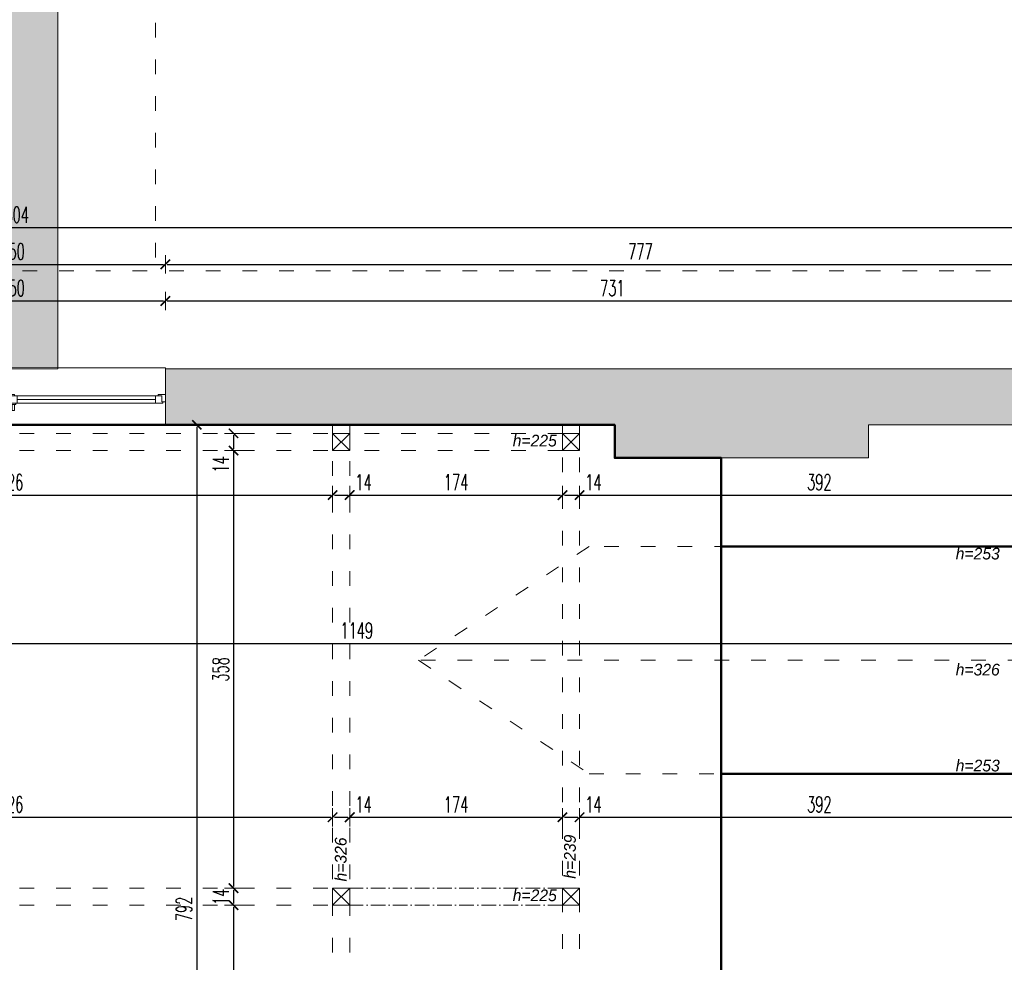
# Model space of a CAD drawing. Header units: millimetres. Extents: x -221 to 149158, y -114258 to 0.
# Tile 206 of 219: x 113932 to 114737, y -51849 to -51078. Entities that reach past the tile are written whole.
import ezdxf

# ---------------------------------------------------------------- set-up
doc = ezdxf.new("R2010")
doc.units = ezdxf.units.MM
doc.linetypes.add('ACAD_ISO03W100', pattern=[30, 12, -18])
doc.linetypes.add('ACAD_ISO10W100', pattern=[18, 12, -3, 0, -3])
doc.layers.get('0').update_dxf_attribs({"lineweight": 0})
doc.layers.add('A-przekrycieram.ART', color=7, linetype='Continuous', lineweight=0, true_color=0xffffff)
doc.layers.add('siatka konstr..KF', color=7, linetype='ACAD_ISO10W100', lineweight=5, true_color=0x999999)
for name, color, linetype, lineweight in [('konstrukcja istn..KF', 252, 'Continuous', 15), ('opis..KF', 250, 'Continuous', 15), ('powierzchnie', 21, 'Continuous', 50), ('stolarka_arch', 250, 'Continuous', 5), ('wymiar..KF', 12, 'Continuous', 5), ('wypełnienie istn..KF', 250, 'Continuous', 0), ('ściany ist..KF', 61, 'Continuous', 5)]:
    doc.layers.add(name, color=color, linetype=linetype, lineweight=lineweight)
doc.styles.add('ARCH', font='segoeuil.ttf')
doc.styles.add('DIM', font='simplex.shx', dxfattribs={"width": 0.6})
doc.dimstyles.new('100-STD', dxfattribs={"dimscale": 10, "dimtxt": 1.3, "dimasz": 0.15, "dimexe": 5, "dimexo": 10, "dimgap": 0.4, "dimtad": 1, "dimdec": 1, "dimrnd": 0.5, "dimdsep": 46, "dimtxsty": 'DIM', "dimblk": 'KR21', "dimcen": 1, "dimdle": 10, "dimse1": 1, "dimse2": 1, "dimclrd": 256, "dimclre": 256, "dimclrt": 256, "dimadec": 0, "dimazin": 0, "dimtfac": 1, "dimtdec": 1, "dimtmove": 2, "dimatfit": 3, "dimldrblk": 'KR21', "dimfxl": 1, "dimtvp": 5.6, "dimtolj": 1, "dimtzin": 2, "dimarcsym": 0})

# ---------------------------------------------------------------- blocks, each defined once
blk = doc.blocks.new('*U627')
at = {"layer": 'stolarka_arch', "lineweight": 0}
blk.add_lwpolyline([(0, 0), (251, 0), (251, -46.77), (0, -46.77)], close=True, dxfattribs=at)
at = {"layer": 'stolarka_arch'}
for points in [[(0, -22), (6, -22), (6, -23), (3, -23), (3, -28), (0, -28)], [(3, -23), (8, -23), (8, -29), (2, -29), (2, -28), (3, -28)], [(8, -26), (121.31, -26), (121.31, -23), (8, -23)], [(126.31, -23), (121.31, -23), (121.31, -29), (127.31, -29), (127.31, -28), (126.31, -28)], [(123.31, -22), (133.31, -22), (133.31, -23), (130.31, -23), (130.31, -28), (126.31, -28), (126.31, -23), (123.31, -23)], [(130.31, -23), (135.31, -23), (135.31, -29), (129.31, -29), (129.31, -28), (130.31, -28)], [(243, -26), (135.31, -26), (135.31, -23), (243, -23)], [(248, -23), (243, -23), (243, -29), (249, -29), (249, -28), (248, -28)], [(251, -22), (245, -22), (245, -23), (248, -23), (248, -28), (251, -28)], [(8, -26), (121.31, -26), (121.31, -29), (8, -29)], [(126.31, -30), (122.31, -30), (122.31, -29), (126.31, -29)], [(125.31, -35), (123.31, -35), (123.31, -30), (125.31, -30)], [(134.31, -30), (130.31, -30), (130.31, -29), (134.31, -29)], [(133.31, -35), (131.31, -35), (131.31, -30), (133.31, -30)], [(243, -26), (135.31, -26), (135.31, -29), (243, -29)]]:
    blk.add_lwpolyline(points, close=True, dxfattribs=at)
blk = doc.blocks.new('KR21')
at = {"ltscale": 100}
blk.add_line((0, -5), (0, 5), dxfattribs=at)
at = {"ltscale": 100, "const_width": 0.84}
blk.add_lwpolyline([(-2.5, -2.5), (2.58, 2.58)], dxfattribs=at)
blk = doc.blocks.new('*D672')
at = {"layer": 'Defpoints', "color": 0, "linetype": 'ByBlock', "lineweight": 40, "transparency": 16777216}
for p in [(113661.96, -51430.29), (114187.96, -51430.29), (114187.96, -51466.67)]:
    blk.add_point(p, dxfattribs=at)
at = {"layer": 'wymiar..KF', "linetype": 'Continuous', "lineweight": -2, "transparency": 16777216}
blk.add_line((113663.46, -51466.67), (114186.46, -51466.67), dxfattribs=at)
at = {"layer": 'wymiar..KF', "linetype": 'ByBlock', "lineweight": -2, "transparency": 16777216, "xscale": 1.5, "yscale": 1.5, "zscale": 1.5, "rotation": 180}
blk.add_blockref('KR21', (113661.96, -51466.67), dxfattribs=at)
at = {"layer": 'wymiar..KF', "linetype": 'ByBlock', "lineweight": -2, "transparency": 16777216, "xscale": 1.5, "yscale": 1.5, "zscale": 1.5}
blk.add_blockref('KR21', (114187.96, -51466.67), dxfattribs=at)
at = {"layer": 'wymiar..KF', "linetype": 'ByBlock', "transparency": 16777216, "insert": (113924.96, -51456.17), "char_height": 13, "attachment_point": 5, "style": 'DIM'}
blk.add_mtext('\\A1;526', dxfattribs=at)
blk = doc.blocks.new('*D673')
at = {"layer": 'Defpoints', "color": 0, "linetype": 'ByBlock', "transparency": 16777216}
for p in [(114201.96, -51430.29), (114375.96, -51430.29), (114375.96, -51466.67)]:
    blk.add_point(p, dxfattribs=at)
at = {"layer": 'wymiar..KF', "linetype": 'Continuous', "lineweight": -2, "transparency": 16777216}
blk.add_line((114203.46, -51466.67), (114374.46, -51466.67), dxfattribs=at)
at = {"layer": 'wymiar..KF', "linetype": 'ByBlock', "lineweight": -2, "transparency": 16777216, "xscale": 1.5, "yscale": 1.5, "zscale": 1.5, "rotation": 180}
blk.add_blockref('KR21', (114201.96, -51466.67), dxfattribs=at)
at = {"layer": 'wymiar..KF', "linetype": 'ByBlock', "lineweight": -2, "transparency": 16777216, "xscale": 1.5, "yscale": 1.5, "zscale": 1.5}
blk.add_blockref('KR21', (114375.96, -51466.67), dxfattribs=at)
at = {"layer": 'wymiar..KF', "linetype": 'ByBlock', "transparency": 16777216, "insert": (114288.96, -51456.17), "char_height": 13, "attachment_point": 5, "style": 'DIM'}
blk.add_mtext('\\A1;174', dxfattribs=at)
blk = doc.blocks.new('*D674')
at = {"layer": 'Defpoints', "color": 0, "linetype": 'ByBlock', "transparency": 16777216}
for p in [(114782.21, -51409.29), (114389.96, -51430.29), (114782.21, -51466.67)]:
    blk.add_point(p, dxfattribs=at)
at = {"layer": 'wymiar..KF', "linetype": 'Continuous', "lineweight": -2, "transparency": 16777216}
blk.add_line((114391.46, -51466.67), (114780.71, -51466.67), dxfattribs=at)
at = {"layer": 'wymiar..KF', "linetype": 'ByBlock', "lineweight": -2, "transparency": 16777216, "xscale": 1.5, "yscale": 1.5, "zscale": 1.5, "rotation": 180}
blk.add_blockref('KR21', (114389.96, -51466.67), dxfattribs=at)
at = {"layer": 'wymiar..KF', "linetype": 'ByBlock', "lineweight": -2, "transparency": 16777216, "xscale": 1.5, "yscale": 1.5, "zscale": 1.5}
blk.add_blockref('KR21', (114782.21, -51466.67), dxfattribs=at)
at = {"layer": 'wymiar..KF', "linetype": 'ByBlock', "transparency": 16777216, "insert": (114586.08, -51456.17), "char_height": 13, "attachment_point": 5, "style": 'DIM'}
blk.add_mtext('\\A1;392', dxfattribs=at)
blk = doc.blocks.new('*D677')
at = {"layer": 'Defpoints', "color": 0, "linetype": 'ByBlock', "lineweight": 40, "transparency": 16777216}
for p in [(114187.96, -51730.31), (113661.96, -51790.28), (114187.96, -51788.29)]:
    blk.add_point(p, dxfattribs=at)
at = {"layer": 'wymiar..KF', "linetype": 'Continuous', "lineweight": -2, "transparency": 16777216}
blk.add_line((113663.46, -51730.31), (114186.46, -51730.31), dxfattribs=at)
at = {"layer": 'wymiar..KF', "linetype": 'ByBlock', "lineweight": -2, "transparency": 16777216, "xscale": 1.5, "yscale": 1.5, "zscale": 1.5, "rotation": 180}
blk.add_blockref('KR21', (113661.96, -51730.31), dxfattribs=at)
at = {"layer": 'wymiar..KF', "linetype": 'ByBlock', "lineweight": -2, "transparency": 16777216, "xscale": 1.5, "yscale": 1.5, "zscale": 1.5}
blk.add_blockref('KR21', (114187.96, -51730.31), dxfattribs=at)
at = {"layer": 'wymiar..KF', "linetype": 'ByBlock', "transparency": 16777216, "insert": (113924.96, -51719.81), "char_height": 13, "attachment_point": 5, "style": 'DIM'}
blk.add_mtext('\\A1;526', dxfattribs=at)
blk = doc.blocks.new('*D678')
at = {"layer": 'Defpoints', "color": 0, "linetype": 'ByBlock', "lineweight": 40, "transparency": 16777216}
for p in [(114375.96, -51730.31), (114201.96, -51788.29), (114375.96, -51789.14)]:
    blk.add_point(p, dxfattribs=at)
at = {"layer": 'wymiar..KF', "linetype": 'Continuous', "lineweight": -2, "transparency": 16777216}
blk.add_line((114203.46, -51730.31), (114374.46, -51730.31), dxfattribs=at)
at = {"layer": 'wymiar..KF', "linetype": 'ByBlock', "lineweight": -2, "transparency": 16777216, "xscale": 1.5, "yscale": 1.5, "zscale": 1.5, "rotation": 180}
blk.add_blockref('KR21', (114201.96, -51730.31), dxfattribs=at)
at = {"layer": 'wymiar..KF', "linetype": 'ByBlock', "lineweight": -2, "transparency": 16777216, "xscale": 1.5, "yscale": 1.5, "zscale": 1.5}
blk.add_blockref('KR21', (114375.96, -51730.31), dxfattribs=at)
at = {"layer": 'wymiar..KF', "linetype": 'ByBlock', "transparency": 16777216, "insert": (114288.96, -51719.81), "char_height": 13, "attachment_point": 5, "style": 'DIM'}
blk.add_mtext('\\A1;174', dxfattribs=at)
blk = doc.blocks.new('*D679')
at = {"layer": 'Defpoints', "color": 0, "linetype": 'ByBlock', "transparency": 16777216}
for p in [(114782.21, -51730.31), (114782.21, -51730.31), (114389.96, -51788.29)]:
    blk.add_point(p, dxfattribs=at)
at = {"layer": 'wymiar..KF', "linetype": 'Continuous', "lineweight": -2, "transparency": 16777216}
blk.add_line((114391.46, -51730.31), (114780.71, -51730.31), dxfattribs=at)
at = {"layer": 'wymiar..KF', "linetype": 'ByBlock', "lineweight": -2, "transparency": 16777216, "xscale": 1.5, "yscale": 1.5, "zscale": 1.5, "rotation": 180}
blk.add_blockref('KR21', (114389.96, -51730.31), dxfattribs=at)
at = {"layer": 'wymiar..KF', "linetype": 'ByBlock', "lineweight": -2, "transparency": 16777216, "xscale": 1.5, "yscale": 1.5, "zscale": 1.5}
blk.add_blockref('KR21', (114782.21, -51730.31), dxfattribs=at)
at = {"layer": 'wymiar..KF', "linetype": 'ByBlock', "transparency": 16777216, "insert": (114586.08, -51719.81), "char_height": 13, "attachment_point": 5, "style": 'DIM'}
blk.add_mtext('\\A1;392', dxfattribs=at)
blk = doc.blocks.new('*D684')
at = {"layer": 'Defpoints', "color": 0, "linetype": 'ByBlock', "transparency": 16777216}
for p in [(114188.02, -51466.61), (114202.02, -51466.67), (114202.02, -51466.73)]:
    blk.add_point(p, dxfattribs=at)
at = {"layer": 'wymiar..KF', "linetype": 'Continuous', "lineweight": -2, "transparency": 16777216}
for p, q in [((114189.52, -51466.73), (114200.52, -51466.73)), ((114202.02, -51466.73), (114223.03, -51466.73))]:
    blk.add_line(p, q, dxfattribs=at)
at = {"layer": 'wymiar..KF', "linetype": 'ByBlock', "lineweight": -2, "transparency": 16777216, "xscale": 1.5, "yscale": 1.5, "zscale": 1.5, "rotation": 180}
blk.add_blockref('KR21', (114188.02, -51466.73), dxfattribs=at)
at = {"layer": 'wymiar..KF', "linetype": 'ByBlock', "lineweight": -2, "transparency": 16777216, "xscale": 1.5, "yscale": 1.5, "zscale": 1.5}
blk.add_blockref('KR21', (114202.02, -51466.73), dxfattribs=at)
at = {"layer": 'wymiar..KF', "linetype": 'ByBlock', "transparency": 16777216, "insert": (114213.27, -51456.23), "char_height": 13, "attachment_point": 5, "style": 'DIM'}
blk.add_mtext('\\A1;14', dxfattribs=at)
blk = doc.blocks.new('*D685')
at = {"layer": 'Defpoints', "color": 0, "linetype": 'ByBlock', "transparency": 16777216}
for p in [(114376.02, -51466.61), (114390.02, -51466.67), (114390.02, -51466.73)]:
    blk.add_point(p, dxfattribs=at)
at = {"layer": 'wymiar..KF', "linetype": 'Continuous', "lineweight": -2, "transparency": 16777216}
for p, q in [((114377.52, -51466.73), (114388.52, -51466.73)), ((114390.02, -51466.73), (114411.03, -51466.73))]:
    blk.add_line(p, q, dxfattribs=at)
at = {"layer": 'wymiar..KF', "linetype": 'ByBlock', "lineweight": -2, "transparency": 16777216, "xscale": 1.5, "yscale": 1.5, "zscale": 1.5, "rotation": 180}
blk.add_blockref('KR21', (114376.02, -51466.73), dxfattribs=at)
at = {"layer": 'wymiar..KF', "linetype": 'ByBlock', "lineweight": -2, "transparency": 16777216, "xscale": 1.5, "yscale": 1.5, "zscale": 1.5}
blk.add_blockref('KR21', (114390.02, -51466.73), dxfattribs=at)
at = {"layer": 'wymiar..KF', "linetype": 'ByBlock', "transparency": 16777216, "insert": (114401.27, -51456.23), "char_height": 13, "attachment_point": 5, "style": 'DIM'}
blk.add_mtext('\\A1;14', dxfattribs=at)
blk = doc.blocks.new('*D686')
at = {"layer": 'Defpoints', "color": 0, "linetype": 'ByBlock', "transparency": 16777216}
for p in [(114376.02, -51730.13), (114390.02, -51730.19), (114390.02, -51730.25)]:
    blk.add_point(p, dxfattribs=at)
at = {"layer": 'wymiar..KF', "linetype": 'Continuous', "lineweight": -2, "transparency": 16777216}
for p, q in [((114377.52, -51730.25), (114388.52, -51730.25)), ((114390.02, -51730.25), (114411.03, -51730.25))]:
    blk.add_line(p, q, dxfattribs=at)
at = {"layer": 'wymiar..KF', "linetype": 'ByBlock', "lineweight": -2, "transparency": 16777216, "xscale": 1.5, "yscale": 1.5, "zscale": 1.5, "rotation": 180}
blk.add_blockref('KR21', (114376.02, -51730.25), dxfattribs=at)
at = {"layer": 'wymiar..KF', "linetype": 'ByBlock', "lineweight": -2, "transparency": 16777216, "xscale": 1.5, "yscale": 1.5, "zscale": 1.5}
blk.add_blockref('KR21', (114390.02, -51730.25), dxfattribs=at)
at = {"layer": 'wymiar..KF', "linetype": 'ByBlock', "transparency": 16777216, "insert": (114401.27, -51719.75), "char_height": 13, "attachment_point": 5, "style": 'DIM'}
blk.add_mtext('\\A1;14', dxfattribs=at)
blk = doc.blocks.new('*D717')
at = {"layer": 'Defpoints', "color": 0, "linetype": 'ByBlock', "transparency": 16777216}
for p in [(114188.02, -51730.13), (114202.02, -51730.19), (114202.02, -51730.25)]:
    blk.add_point(p, dxfattribs=at)
at = {"layer": 'wymiar..KF', "linetype": 'Continuous', "lineweight": -2, "transparency": 16777216}
for p, q in [((114189.52, -51730.25), (114200.52, -51730.25)), ((114202.02, -51730.25), (114223.03, -51730.25))]:
    blk.add_line(p, q, dxfattribs=at)
at = {"layer": 'wymiar..KF', "linetype": 'ByBlock', "lineweight": -2, "transparency": 16777216, "xscale": 1.5, "yscale": 1.5, "zscale": 1.5, "rotation": 180}
blk.add_blockref('KR21', (114188.02, -51730.25), dxfattribs=at)
at = {"layer": 'wymiar..KF', "linetype": 'ByBlock', "lineweight": -2, "transparency": 16777216, "xscale": 1.5, "yscale": 1.5, "zscale": 1.5}
blk.add_blockref('KR21', (114202.02, -51730.25), dxfattribs=at)
at = {"layer": 'wymiar..KF', "linetype": 'ByBlock', "transparency": 16777216, "insert": (114213.27, -51719.75), "char_height": 13, "attachment_point": 5, "style": 'DIM'}
blk.add_mtext('\\A1;14', dxfattribs=at)
blk = doc.blocks.new('*D727')
at = {"layer": 'Defpoints', "color": 0, "linetype": 'ByBlock', "transparency": 16777216}
for p in [(114782.21, -51588.03), (113633.21, -51609.29), (114782.21, -51646.09)]:
    blk.add_point(p, dxfattribs=at)
at = {"layer": 'wymiar..KF', "linetype": 'Continuous', "lineweight": -2, "transparency": 16777216}
blk.add_line((113634.71, -51588.03), (114780.71, -51588.03), dxfattribs=at)
at = {"layer": 'wymiar..KF', "linetype": 'ByBlock', "lineweight": -2, "transparency": 16777216, "xscale": 1.5, "yscale": 1.5, "zscale": 1.5, "rotation": 180}
blk.add_blockref('KR21', (113633.21, -51588.03), dxfattribs=at)
at = {"layer": 'wymiar..KF', "linetype": 'ByBlock', "lineweight": -2, "transparency": 16777216, "xscale": 1.5, "yscale": 1.5, "zscale": 1.5}
blk.add_blockref('KR21', (114782.21, -51588.03), dxfattribs=at)
at = {"layer": 'wymiar..KF', "linetype": 'ByBlock', "transparency": 16777216, "insert": (114207.71, -51577.53), "char_height": 13, "attachment_point": 5, "style": 'DIM'}
blk.add_mtext('\\A1;1149', dxfattribs=at)
blk = doc.blocks.new('*D745')
at = {"layer": 'Defpoints', "color": 0, "linetype": 'ByBlock', "transparency": 16777216}
for p in [(114187.96, -51416.29), (114106.97, -51430.29), (114187.96, -51430.29)]:
    blk.add_point(p, dxfattribs=at)
at = {"layer": 'wymiar..KF', "linetype": 'Continuous', "lineweight": -2, "transparency": 16777216}
for p, q in [((114106.97, -51417.79), (114106.97, -51428.79)), ((114106.97, -51430.29), (114106.97, -51451.31))]:
    blk.add_line(p, q, dxfattribs=at)
at = {"layer": 'wymiar..KF', "linetype": 'ByBlock', "lineweight": -2, "transparency": 16777216, "xscale": 1.5, "yscale": 1.5, "zscale": 1.5}
for p, rotation in [((114106.97, -51416.29), 90), ((114106.97, -51430.29), 270)]:
    blk.add_blockref('KR21', p, dxfattribs=dict(at, rotation=rotation))
at = {"layer": 'wymiar..KF', "linetype": 'ByBlock', "transparency": 16777216, "insert": (114096.47, -51441.55), "char_height": 13, "attachment_point": 5, "rotation": 90, "style": 'DIM'}
blk.add_mtext('\\A1;14', dxfattribs=at)
blk = doc.blocks.new('*D746')
at = {"layer": 'Defpoints', "color": 0, "linetype": 'ByBlock', "transparency": 16777216}
for p in [(114187.96, -51430.29), (114106.97, -51788.29), (114187.96, -51788.29)]:
    blk.add_point(p, dxfattribs=at)
at = {"layer": 'wymiar..KF', "linetype": 'Continuous', "lineweight": -2, "transparency": 16777216}
blk.add_line((114106.97, -51431.79), (114106.97, -51786.79), dxfattribs=at)
at = {"layer": 'wymiar..KF', "linetype": 'ByBlock', "lineweight": -2, "transparency": 16777216, "xscale": 1.5, "yscale": 1.5, "zscale": 1.5}
for p, rotation in [((114106.97, -51430.29), 90), ((114106.97, -51788.29), 270)]:
    blk.add_blockref('KR21', p, dxfattribs=dict(at, rotation=rotation))
at = {"layer": 'wymiar..KF', "linetype": 'ByBlock', "transparency": 16777216, "insert": (114096.47, -51609.29), "char_height": 13, "attachment_point": 5, "rotation": 90, "style": 'DIM'}
blk.add_mtext('\\A1;358', dxfattribs=at)
blk = doc.blocks.new('*D747')
at = {"layer": 'Defpoints', "color": 0, "linetype": 'ByBlock', "transparency": 16777216}
for p in [(114187.96, -51788.29), (114106.97, -51802.29), (114187.96, -51802.29)]:
    blk.add_point(p, dxfattribs=at)
at = {"layer": 'wymiar..KF', "linetype": 'Continuous', "lineweight": -2, "transparency": 16777216}
blk.add_line((114106.97, -51789.79), (114106.97, -51800.79), dxfattribs=at)
at = {"layer": 'wymiar..KF', "linetype": 'ByBlock', "lineweight": -2, "transparency": 16777216, "xscale": 1.5, "yscale": 1.5, "zscale": 1.5}
for p, rotation in [((114106.97, -51788.29), 90), ((114106.97, -51802.29), 270)]:
    blk.add_blockref('KR21', p, dxfattribs=dict(at, rotation=rotation))
at = {"layer": 'wymiar..KF', "linetype": 'ByBlock', "transparency": 16777216, "insert": (114096.47, -51795.29), "char_height": 13, "attachment_point": 5, "rotation": 90, "style": 'DIM'}
blk.add_mtext('\\A1;14', dxfattribs=at)
blk = doc.blocks.new('*D748')
at = {"layer": 'Defpoints', "color": 0, "linetype": 'ByBlock', "transparency": 16777216}
for p in [(114187.96, -51802.29), (114106.97, -52151.29), (114187.96, -52151.29)]:
    blk.add_point(p, dxfattribs=at)
at = {"layer": 'wymiar..KF', "linetype": 'Continuous', "lineweight": -2, "transparency": 16777216}
blk.add_line((114106.97, -51803.79), (114106.97, -52149.79), dxfattribs=at)
at = {"layer": 'wymiar..KF', "linetype": 'ByBlock', "lineweight": -2, "transparency": 16777216, "xscale": 1.5, "yscale": 1.5, "zscale": 1.5}
for p, rotation in [((114106.97, -51802.29), 90), ((114106.97, -52151.29), 270)]:
    blk.add_blockref('KR21', p, dxfattribs=dict(at, rotation=rotation))
at = {"layer": 'wymiar..KF', "linetype": 'ByBlock', "transparency": 16777216, "insert": (114096.47, -51976.79), "char_height": 13, "attachment_point": 5, "rotation": 90, "style": 'DIM'}
blk.add_mtext('\\A1;349', dxfattribs=at)
blk = doc.blocks.new('*D761')
at = {"layer": 'Defpoints', "color": 0, "linetype": 'ByBlock', "transparency": 16777216}
for p in [(114187.96, -51409.29), (114076.97, -52201.29), (114202.71, -52201.29)]:
    blk.add_point(p, dxfattribs=at)
at = {"layer": 'wymiar..KF', "linetype": 'Continuous', "lineweight": -2, "transparency": 16777216}
blk.add_line((114076.97, -51410.79), (114076.97, -52199.79), dxfattribs=at)
at = {"layer": 'wymiar..KF', "linetype": 'ByBlock', "lineweight": -2, "transparency": 16777216, "xscale": 1.5, "yscale": 1.5, "zscale": 1.5}
for p, rotation in [((114076.97, -51409.29), 90), ((114076.97, -52201.29), 270)]:
    blk.add_blockref('KR21', p, dxfattribs=dict(at, rotation=rotation))
at = {"layer": 'wymiar..KF', "linetype": 'ByBlock', "transparency": 16777216, "insert": (114066.47, -51805.29), "char_height": 13, "attachment_point": 5, "rotation": 90, "style": 'DIM'}
blk.add_mtext('\\A1;792', dxfattribs=at)
blk = doc.blocks.new('*D831')
at = {"layer": 'Defpoints', "color": 0, "linetype": 'ByBlock', "transparency": 16777216}
for p in [(114051.21, -51307.87), (113801.21, -51363.43), (114051.21, -51363.29)]:
    blk.add_point(p, dxfattribs=at)
at = {"layer": 'wymiar..KF', "linetype": 'Continuous', "lineweight": -2, "transparency": 16777216}
blk.add_line((113802.71, -51307.87), (114049.71, -51307.87), dxfattribs=at)
at = {"layer": 'wymiar..KF', "linetype": 'ByBlock', "lineweight": -2, "transparency": 16777216, "xscale": 1.5, "yscale": 1.5, "zscale": 1.5, "rotation": 180}
blk.add_blockref('KR21', (113801.21, -51307.87), dxfattribs=at)
at = {"layer": 'wymiar..KF', "linetype": 'ByBlock', "lineweight": -2, "transparency": 16777216, "xscale": 1.5, "yscale": 1.5, "zscale": 1.5}
blk.add_blockref('KR21', (114051.21, -51307.87), dxfattribs=at)
at = {"layer": 'wymiar..KF', "linetype": 'ByBlock', "transparency": 16777216, "insert": (113926.21, -51297.37), "char_height": 13, "attachment_point": 5, "style": 'DIM'}
blk.add_mtext('\\A1;250', dxfattribs=at)
blk = doc.blocks.new('*D832')
at = {"layer": 'Defpoints', "color": 0, "linetype": 'ByBlock', "transparency": 16777216}
for p in [(114782.21, -51307.87), (114051.21, -51363.29), (114782.21, -51409.29)]:
    blk.add_point(p, dxfattribs=at)
at = {"layer": 'wymiar..KF', "linetype": 'Continuous', "lineweight": -2, "transparency": 16777216}
blk.add_line((114052.71, -51307.87), (114780.71, -51307.87), dxfattribs=at)
at = {"layer": 'wymiar..KF', "linetype": 'ByBlock', "lineweight": -2, "transparency": 16777216, "xscale": 1.5, "yscale": 1.5, "zscale": 1.5, "rotation": 180}
blk.add_blockref('KR21', (114051.21, -51307.87), dxfattribs=at)
at = {"layer": 'wymiar..KF', "linetype": 'ByBlock', "lineweight": -2, "transparency": 16777216, "xscale": 1.5, "yscale": 1.5, "zscale": 1.5}
blk.add_blockref('KR21', (114782.21, -51307.87), dxfattribs=at)
at = {"layer": 'wymiar..KF', "linetype": 'ByBlock', "transparency": 16777216, "insert": (114416.71, -51297.37), "char_height": 13, "attachment_point": 5, "style": 'DIM'}
blk.add_mtext('\\A1;731', dxfattribs=at)
blk = doc.blocks.new('*D835')
at = {"layer": 'Defpoints', "color": 0, "linetype": 'ByBlock', "transparency": 16777216}
for p in [(114051.21, -51277.93), (113801.15, -51307.92), (114051.21, -51363.29)]:
    blk.add_point(p, dxfattribs=at)
at = {"layer": 'wymiar..KF', "linetype": 'Continuous', "lineweight": -2, "transparency": 16777216}
blk.add_line((113802.65, -51277.93), (114049.71, -51277.93), dxfattribs=at)
at = {"layer": 'wymiar..KF', "linetype": 'ByBlock', "lineweight": -2, "transparency": 16777216, "xscale": 1.5, "yscale": 1.5, "zscale": 1.5, "rotation": 180}
blk.add_blockref('KR21', (113801.15, -51277.93), dxfattribs=at)
at = {"layer": 'wymiar..KF', "linetype": 'ByBlock', "lineweight": -2, "transparency": 16777216, "xscale": 1.5, "yscale": 1.5, "zscale": 1.5}
blk.add_blockref('KR21', (114051.21, -51277.93), dxfattribs=at)
at = {"layer": 'wymiar..KF', "linetype": 'ByBlock', "transparency": 16777216, "insert": (113926.18, -51267.43), "char_height": 13, "attachment_point": 5, "style": 'DIM'}
blk.add_mtext('\\A1;250', dxfattribs=at)
blk = doc.blocks.new('*D836')
at = {"layer": 'Defpoints', "color": 0, "linetype": 'ByBlock', "transparency": 16777216}
for p in [(114828.21, -51277.93), (114051.21, -51363.29), (114828.21, -51363.29)]:
    blk.add_point(p, dxfattribs=at)
at = {"layer": 'wymiar..KF', "linetype": 'Continuous', "lineweight": -2, "transparency": 16777216}
blk.add_line((114052.71, -51277.93), (114826.71, -51277.93), dxfattribs=at)
at = {"layer": 'wymiar..KF', "linetype": 'ByBlock', "lineweight": -2, "transparency": 16777216, "xscale": 1.5, "yscale": 1.5, "zscale": 1.5, "rotation": 180}
blk.add_blockref('KR21', (114051.21, -51277.93), dxfattribs=at)
at = {"layer": 'wymiar..KF', "linetype": 'ByBlock', "lineweight": -2, "transparency": 16777216, "xscale": 1.5, "yscale": 1.5, "zscale": 1.5}
blk.add_blockref('KR21', (114828.21, -51277.93), dxfattribs=at)
at = {"layer": 'wymiar..KF', "linetype": 'ByBlock', "transparency": 16777216, "insert": (114439.71, -51267.43), "char_height": 13, "attachment_point": 5, "style": 'DIM'}
blk.add_mtext('\\A1;777', dxfattribs=at)
blk = doc.blocks.new('*D837')
at = {"layer": 'Defpoints', "color": 0, "linetype": 'ByBlock', "transparency": 16777216}
for p in [(114828.27, -51247.87), (113024.15, -51277.99), (114828.27, -51277.87)]:
    blk.add_point(p, dxfattribs=at)
at = {"layer": 'wymiar..KF', "linetype": 'Continuous', "lineweight": -2, "transparency": 16777216}
blk.add_line((113025.65, -51247.87), (114826.77, -51247.87), dxfattribs=at)
at = {"layer": 'wymiar..KF', "linetype": 'ByBlock', "lineweight": -2, "transparency": 16777216, "xscale": 1.5, "yscale": 1.5, "zscale": 1.5, "rotation": 180}
blk.add_blockref('KR21', (113024.15, -51247.87), dxfattribs=at)
at = {"layer": 'wymiar..KF', "linetype": 'ByBlock', "lineweight": -2, "transparency": 16777216, "xscale": 1.5, "yscale": 1.5, "zscale": 1.5}
blk.add_blockref('KR21', (114828.27, -51247.87), dxfattribs=at)
at = {"layer": 'wymiar..KF', "linetype": 'ByBlock', "transparency": 16777216, "insert": (113926.21, -51237.37), "char_height": 13, "attachment_point": 5, "style": 'DIM'}
blk.add_mtext('\\A1;1804', dxfattribs=at)
blk = doc.blocks.new('*D848')
at = {"layer": 'Defpoints', "color": 0, "linetype": 'ByBlock', "lineweight": 40, "transparency": 16777216}
for p in [(113573.21, 0), (114782.21, -53033.29), (114782.21, -53084.83)]:
    blk.add_point(p, dxfattribs=at)
at = {"layer": 'wymiar..KF', "linetype": 'Continuous', "lineweight": -2, "transparency": 16777216}
blk.add_line((113574.71, -53084.83), (114780.71, -53084.83), dxfattribs=at)
at = {"layer": 'wymiar..KF', "linetype": 'ByBlock', "lineweight": -2, "transparency": 16777216, "xscale": 1.5, "yscale": 1.5, "zscale": 1.5, "rotation": 180}
blk.add_blockref('KR21', (113573.21, -53084.83), dxfattribs=at)
at = {"layer": 'wymiar..KF', "linetype": 'ByBlock', "lineweight": -2, "transparency": 16777216, "xscale": 1.5, "yscale": 1.5, "zscale": 1.5}
blk.add_blockref('KR21', (114782.21, -53084.83), dxfattribs=at)
at = {"layer": 'wymiar..KF', "linetype": 'ByBlock', "transparency": 16777216, "insert": (114177.71, -53074.33), "char_height": 13, "attachment_point": 5, "style": 'DIM'}
blk.add_mtext('\\A1;1209', dxfattribs=at)
blk = doc.blocks.new('*U1674')
at = {"layer": 'A-przekrycieram.ART'}
h = blk.add_hatch(color=256, dxfattribs=at)
h.dxf.hatch_style = 1
h.paths.add_polyline_path([(0, 4200), (5940, 4200), (5940, 0), (0, 0)])
h.paths.add_polyline_path([(200, 4100), (5840, 4100), (5840, 100), (200, 100)], flags=16)

msp = doc.modelspace()

# ---------------------------------------------------------------- hatches: boundary and pattern name
at = {"layer": 'wypełnienie istn..KF', "true_color": 0xc8c8c8}
h = msp.add_hatch(color=9, dxfattribs=at)
h.dxf.hatch_style = 1
h.paths.add_polyline_path([(113963.21, -50910.29), (115063.21, -50910.29), (115063.21, -48483.29), (113080.21, -48483.29), (113080.21, -51363.29), (113800.21, -51363.29), (113800.21, -51362.52), (113963.21, -51362.52)])
h.paths.add_polyline_path([(113913.21, -51313.34), (113130.21, -51314.02), (113130.21, -48533.29), (115013.21, -48533.29), (115013.21, -50860.29), (113913.21, -50860.29)], flags=16)
h = msp.add_hatch(color=9, dxfattribs=at)
h.dxf.hatch_style = 1
h.paths.add_polyline_path([(108621.32, -54556.29), (108621.32, -54169.29), (108699.61, -54169.29), (108699.61, -54010.29), (108653.61, -54010.29), (108653.61, -54123.29), (108575.32, -54123.29), (108575.32, -54575.38), (108797.88, -54797.35), (109687.5, -54797.35), (109687.5, -54751.3), (108816.9, -54751.35)])
h.paths.add_polyline_path([(108699.61, -53600.29), (108621.32, -53600.29), (108621.32, -53431.29), (108575.32, -53431.29), (108575.32, -53646.29), (108653.61, -53646.29), (108653.61, -53760.29), (108699.61, -53760.29)])
h.paths.add_polyline_path([(108621.32, -53093.29), (108575.32, -53093.29), (108575.32, -53259.29), (108621.32, -53259.29)])
h.paths.add_polyline_path([(108621.32, -51409.29), (108971.72, -51409.29), (108971.72, -51363.29), (108575.32, -51363.29), (108575.32, -52921.29), (108621.32, -52921.29)])
h.paths.add_polyline_path([(109601.32, -51363.29), (109222.72, -51363.29), (109222.72, -51409.29), (109555.27, -51409.29), (109555.27, -52073.53), (109601.32, -52073.53)])
h.paths.add_polyline_path([(109601.32, -52245.53), (109555.32, -52245.53), (109555.32, -52435.53), (109601.32, -52435.53)])
h.paths.add_polyline_path([(109601.32, -52607.53), (109555.32, -52607.53), (109555.32, -52988.29), (109027.27, -52988.29), (109027.27, -53028.29), (109069.27, -53028.29), (109069.27, -53609.29), (109611.17, -53609.29), (109611.17, -53594.29), (109099.17, -53594.29), (109099.17, -53018.29), (109767.17, -53018.29), (109767.17, -53594.29), (109700.17, -53594.29), (109700.17, -53609.29), (109797.17, -53609.29), (109797.17, -53018.29), (109947.49, -53018.29), (109947.49, -52972.29), (109601.32, -52972.29)])
h.paths.add_polyline_path([(110317.49, -52972.29), (110065.49, -52972.29), (110065.49, -53018.29), (110317.49, -53018.29)])
h.paths.add_polyline_path([(110677.49, -52972.29), (110435.49, -52972.29), (110435.49, -53018.29), (110677.49, -53018.29)])
h.paths.add_polyline_path([(111422.74, -52972.29), (110795.49, -52972.29), (110795.49, -53018.29), (111156.67, -53018.29), (111156.67, -53706.3), (111191.67, -53706.3), (111191.67, -53619.29), (111700.84, -53619.29), (111700.84, -53572.29), (111191.67, -53572.29), (111190.67, -53018.29), (111422.74, -53018.29)])
h.paths.add_polyline_path([(111692.74, -52972.29), (111540.74, -52972.29), (111540.74, -53018.29), (111692.74, -53018.29)], flags=17)
h.paths.add_polyline_path([(111962.74, -52972.29), (111810.74, -52972.29), (111810.74, -53018.29), (111962.74, -53018.29)])
h.paths.add_polyline_path([(112232.74, -52972.29), (112080.74, -52972.29), (112080.74, -53018.29), (112232.74, -53018.29)], flags=17)
h.paths.add_polyline_path([(112592.74, -52972.29), (112350.74, -52972.29), (112350.74, -53018.29), (112534.67, -53018.29), (112534.67, -53572.29), (111790.84, -53572.29), (111790.84, -53619.29), (112582.05, -53619.29), (112582.05, -53572.29), (112564.67, -53572.29), (112564.67, -53018.29), (112592.74, -53018.29)])
h.paths.add_polyline_path([(112859.25, -52972.29), (112710.74, -52972.29), (112710.74, -53018.29), (112812.67, -53018.29), (112812.67, -53572.29), (112682.01, -53572.29), (112682.01, -53619.29), (112859.21, -53619.29), (112859.29, -53018.29), (112859.21, -53016.51)])
h.paths.add_polyline_path([(113070.21, -52735.21), (113024.21, -52735.21), (113024.21, -52972.29), (113006.25, -52972.29), (113006.25, -53018.29), (113357.89, -53018.29), (113514.25, -53018.29), (113514.25, -53572.29), (113154.25, -53572.29), (113154.25, -53604.29), (113047.25, -53604.29), (113047.25, -53619.29), (113514.25, -53619.29), (113532.49, -53619.29), (113739.21, -53619.29), (113739.21, -53573.29), (113547.21, -53573.29), (113547.21, -53018.29), (113573.21, -53018.29), (113573.21, -52978.29), (113505.87, -52978.29), (113333.21, -52978.29), (113333.21, -53000.79), (113070.21, -53000.79)])
h.paths.add_polyline_path([(110037.5, -54751.35), (109805.5, -54751.35), (109805.5, -54797.35), (110037.5, -54797.35)])
h.paths.add_polyline_path([(110407.49, -54751.35), (110155.5, -54751.35), (110155.5, -54797.35), (110407.49, -54797.35)])
h.paths.add_polyline_path([(110767.49, -54751.86), (110615.67, -54751.3), (110615.67, -53908.3), (111209.21, -53908.3), (111209.17, -53893.3), (111186.67, -53893.3), (111186.67, -53806.3), (111156.67, -53806.3), (111156.67, -53878.3), (110585.67, -53878.3), (110585.67, -54751.3), (110525.49, -54751.3), (110525.49, -54798.07), (110767.49, -54797.86)])
h.paths.add_polyline_path([(111152.74, -54751.24), (110885.49, -54751.3), (110885.49, -54798.07), (111152.74, -54798.01)], flags=17)
h.paths.add_polyline_path([(111448.24, -54751.35), (111402.24, -54751.3), (111402.25, -53908.3), (112060.16, -53908.3), (112060.16, -53893.3), (111319.17, -53893.29), (111319.21, -53908.3), (111372.24, -53908.3), (111372.24, -54751.24), (111270.74, -54751.24), (111270.74, -54797.24), (111402.24, -54797.24), (111402.24, -54924.3), (111730.12, -54924.3), (111730.12, -54878.3), (111448.24, -54878.3)])
h.paths.add_polyline_path([(112281.24, -54804.3), (112412.74, -54804.3), (112412.74, -54758.3), (112311.35, -54758.3), (112311.63, -53908.24), (112476.21, -53908.29), (112476.21, -53893.3), (112150.16, -53893.3), (112150.16, -53908.19), (112281.24, -53907.94), (112281.24, -54758.24), (112235.24, -54758.3), (112235.24, -54878.3), (111981.12, -54877.52), (111981.12, -54924.3), (112281.24, -54924.3)])
h.paths.add_polyline_path([(112772.74, -54758.3), (112530.74, -54758.3), (112530.74, -54804.3), (112772.74, -54804.3)])
h.paths.add_polyline_path([(113107.72, -54758.3), (112890.74, -54758.3), (112890.74, -54804.3), (113107.72, -54804.3)], flags=17)
h.paths.add_polyline_path([(113502.69, -54758.3), (113376.35, -54758.3), (113376.35, -53908.3), (113475.67, -53908.3), (113475.67, -53893.29), (112566.21, -53893.29), (112566.21, -53908.3), (113346.35, -53908.3), (113346.35, -54758.3), (113225.72, -54758.3), (113225.72, -54804.3), (113502.69, -54804.3)])
h.paths.add_polyline_path([(113866.39, -54758.3), (113620.69, -54758.3), (113620.69, -54804.3), (113866.39, -54804.3)], flags=17)
h.paths.add_polyline_path([(115042.21, -54582.38), (115042.21, -54126.29), (114952.21, -54126.29), (114952.21, -54017.3), (114906.21, -54017.3), (114906.21, -54172.29), (114999.01, -54172.29), (114998.76, -54565.78), (114811.39, -54758.3), (114454.39, -54758.3), (114454.39, -54101.32), (114448.71, -54097.29), (114389.96, -54055.65), (114389.96, -54059.54), (114375.96, -54059.54), (114375.96, -54045.72), (114201.96, -53922.37), (114201.96, -53926.27), (114187.96, -53926.27), (114187.96, -53912.45), (114117.21, -53862.29), (113952.21, -53862.29), (113952.21, -53573.29), (113831.21, -53573.29), (113831.21, -53619.29), (113906.21, -53619.29), (113906.21, -53893.29), (113565.67, -53893.29), (113565.67, -53908.3), (114130.16, -53908.3), (114424.35, -54116.85), (114424.35, -54246.22), (114424.35, -54758.3), (113984.39, -54758.3), (113984.39, -54804.3), (114819.71, -54804.3)])
h.paths.add_polyline_path([(115040.21, -52987.29), (114828.21, -52987.29), (114828.21, -52730.03), (114782.21, -52730.03), (114782.21, -53033.29), (114994.21, -53033.29), (114994.21, -53609.29), (114906.21, -53609.29), (114906.21, -53766.29), (114952.21, -53766.29), (114952.21, -53655.29), (115040.21, -53655.29)])
h.paths.add_polyline_path([(114828.21, -52374.86), (114782.21, -52374.86), (114782.21, -52612.03), (114828.21, -52612.03)])
h.paths.add_polyline_path([(114828.21, -52001.59), (114782.21, -52001.59), (114782.21, -52256.86), (114828.21, -52256.86)])
h.paths.add_polyline_path([(114828.21, -51646.09), (114782.21, -51646.09), (114782.21, -51883.59), (114828.21, -51883.59)])
h.paths.add_polyline_path([(114828.21, -51363.29), (114051.21, -51363.29), (114051.21, -51409.29), (114418.71, -51409.29), (114418.71, -51436.29), (114626.21, -51436.29), (114626.21, -51409.29), (114782.21, -51409.29), (114782.21, -51528.09), (114828.21, -51528.09)])
h.paths.add_polyline_path([(113801.21, -51363.29), (113024.21, -51363.29), (113024.21, -51891.89), (113070.21, -51891.89), (113070.21, -51409.29), (113801.21, -51409.29)])
h.paths.add_polyline_path([(113070.21, -52009.89), (113024.21, -52009.89), (113024.21, -52258.44), (113070.21, -52258.44)])
h.paths.add_polyline_path([(113070.21, -52376.44), (113024.21, -52376.44), (113024.21, -52617.21), (113070.21, -52617.21)])

# ---------------------------------------------------------------- linework, layer by layer
at = {"linetype": 'ACAD_ISO03W100'}
for p, q in [((114187.96, -52800.9), (114187.96, -51409.29)), ((114201.96, -52800.9), (114201.96, -51409.29)), ((114375.96, -53427.9), (114375.96, -51409.29)), ((114389.96, -53427.9), (114389.96, -51409.29)), ((113661.96, -51416.29), (114187.96, -51416.29)), ((114375.96, -51416.29), (114201.96, -51416.29)), ((113661.96, -51430.29), (114187.96, -51430.29)), ((114375.96, -51430.29), (114201.96, -51430.29)), ((114397.84, -51508.79), (114258.21, -51601.79)), ((114782.21, -51508.79), (114397.84, -51508.79)), ((114782.21, -51601.79), (114258.21, -51601.79)), ((114258.21, -51601.79), (114397.84, -51694.79)), ((114397.84, -51694.79), (114782.21, -51694.79)), ((113661.96, -51788.29), (114187.96, -51788.29)), ((113661.96, -51802.29), (114187.96, -51802.29))]:
    msp.add_line(p, q, dxfattribs=at)
for points in [[(113000.21, -51273.29), (113000.21, -48403.29), (115143.21, -48403.29), (115143.21, -50990.29), (114043.21, -50990.29), (114043.21, -51273.29)], [(112944.21, -51283.29), (114908.21, -51283.29), (114908.21, -52907.29), (115120.21, -52907.76), (115115.71, -53662.85), (115021.35, -53662.85), (115021.35, -54120.67), (115120.21, -54120.67), (115120.21, -54638.22), (114878.83, -54884.3), (113297.79, -54884.3)], [(114505.81, -51436.29), (114505.81, -53307.29), (114717.89, -53307.29), (114717.89, -54456.66), (114690.99, -54484.3), (114668.26, -54484.3), (112235.24, -54484.3), (112235.24, -54603.74), (112052.31, -54603.74), (111448.24, -54603.74), (111448.24, -54477.24), (110585.67, -54477.24)]]:
    msp.add_lwpolyline(points, dxfattribs=at)
at = {"layer": 'konstrukcja istn..KF'}
for p, q in [((114187.96, -51416.29), (114201.96, -51430.29)), ((114187.96, -51430.29), (114201.96, -51416.29)), ((114375.96, -51416.29), (114389.96, -51430.29)), ((114375.96, -51430.29), (114389.96, -51416.29)), ((114187.96, -51788.29), (114201.96, -51802.29)), ((114187.96, -51802.29), (114201.96, -51788.29)), ((114375.96, -51788.29), (114389.96, -51802.29)), ((114375.96, -51802.29), (114389.96, -51788.29))]:
    msp.add_line(p, q, dxfattribs=at)
at = {"layer": 'konstrukcja istn..KF', "color": 18, "true_color": 0x000000}
for points in [[(114187.96, -51416.29), (114201.96, -51416.29), (114201.96, -51430.29), (114187.96, -51430.29), (114187.96, -51416.29)], [(114375.96, -51416.29), (114389.96, -51416.29), (114389.96, -51430.29), (114375.96, -51430.29), (114375.96, -51416.29)], [(114187.96, -51788.29), (114201.96, -51788.29), (114201.96, -51802.29), (114187.96, -51802.29), (114187.96, -51788.29)], [(114375.96, -51788.29), (114389.96, -51788.29), (114389.96, -51802.29), (114375.96, -51802.29), (114375.96, -51788.29)]]:
    msp.add_lwpolyline(points, dxfattribs=at)
at = {"layer": 'powierzchnie', "linetype": 'ByBlock'}
for points in [[(113344.1, -52978.29), (113344.1, -51649.79), (113449.21, -51649.79), (113449.21, -51609.29), (113344.1, -51609.29), (113344.1, -51409.29), (114418.71, -51409.29), (114418.71, -51436.29), (114505.81, -51436.29), (114505.81, -53307.29)], [(114505.81, -51694.79), (114505.81, -51508.79), (114782.21, -51508.79), (114782.21, -51694.79), (114505.81, -51694.79)]]:
    msp.add_lwpolyline(points, dxfattribs=at)
at = {"layer": 'siatka konstr..KF', "color": 18, "lineweight": 9, "true_color": 0x000000}
for p, q in [((114375.96, -51788.29), (114201.96, -51788.29)), ((114375.96, -51802.29), (114201.96, -51802.29))]:
    msp.add_line(p, q, dxfattribs=at)
at = {"layer": 'wypełnienie istn..KF', "color": 9, "true_color": 0xc8c8c8}
msp.add_lwpolyline([(113080.21, -51363.29), (113080.21, -48483.29), (115063.21, -48483.29), (115063.21, -50910.29), (113963.21, -50910.29), (113963.21, -51363.29), (113080.21, -51364.06)], dxfattribs=at)
at = {"layer": 'ściany ist..KF', "linetype": 'ByBlock'}
msp.add_lwpolyline([(114051.21, -51409.29), (114051.21, -51363.29), (114828.21, -51363.29), (114828.21, -51528.09), (114782.21, -51528.09), (114782.21, -51409.29), (114626.21, -51409.29), (114626.21, -51436.29), (114418.71, -51436.29), (114418.71, -51409.29), (114051.21, -51409.29)], dxfattribs=at)

# ---------------------------------------------------------------- block references
at = {"xscale": 2, "yscale": 2, "zscale": 2}
msp.add_blockref('*U1674', (106304.86, -56225.76), dxfattribs=at)
at = {"layer": 'stolarka_arch', "xscale": -1}
msp.add_blockref('*U627', (114051.21, -51362.52), dxfattribs=at)

# ---------------------------------------------------------------- texts
at = {"layer": 'opis..KF', "char_height": 9.6, "attachment_point": 5, "style": 'ARCH'}
for s, insert in [('{\\fCentury Gothic|b0|i1|c238|p34;h=225}', (114353.33, -51422.19)), ('{\\fCentury Gothic|b0|i1|c238|p34;h=253}', (114715.66, -51514.64)), ('{\\fCentury Gothic|b0|i1|c238|p34;h=326}', (114715.66, -51609.55)), ('{\\fCentury Gothic|b0|i1|c238|p34;h=253}', (114715.66, -51688.04)), ('{\\fCentury Gothic|b0|i1|c238|p34;h=225}', (114353.33, -51794.19))]:
    msp.add_mtext_dynamic_manual_height_columns(s, width=156.7001, gutter_width=70, heights=[0], dxfattribs=dict(at, insert=insert))
at = {"layer": 'opis..KF', "char_height": 9.6, "attachment_point": 5, "rotation": 90, "style": 'ARCH'}
for s, insert in [('{\\fCentury Gothic|b0|i1|c238|p34;h=326}', (114194.68, -51764.8)), ('{\\fCentury Gothic|b0|i1|c238|p34;h=239}', (114382.14, -51762.55))]:
    msp.add_mtext_dynamic_manual_height_columns(s, width=156.7001, gutter_width=70, heights=[0], dxfattribs=dict(at, insert=insert))

# ---------------------------------------------------------------- dimensions: what is measured, and where the dimension line sits
at = {"layer": 'wymiar..KF', "linetype": 'ByBlock'}
for base, p1, p2, override, picture, middle in [((114782.21, -53084.83), (113573.21, 0), (114782.21, -53033.29), {"dimfxl": 8, "dimfxlon": 1}, '*D848', (114177.71, -53074.33)), ((114828.27, -51247.87), (113024.15, -51277.99), (114828.27, -51277.87), {"dimfxl": 8, "dimfxlon": 1}, '*D837', (113926.21, -51237.37)), ((114051.21, -51277.93), (113801.15, -51307.92), (114051.21, -51363.29), {"dimfxl": 8, "dimfxlon": 1}, '*D835', (113926.18, -51267.43)), ((114828.21, -51277.93), (114051.21, -51363.29), (114828.21, -51363.29), {"dimfxl": 8, "dimfxlon": 1}, '*D836', (114439.71, -51267.43)), ((114051.21, -51307.87), (113801.21, -51363.43), (114051.21, -51363.29), {"dimfxl": 8, "dimfxlon": 1}, '*D831', (113926.21, -51297.37)), ((114782.21, -51307.87), (114051.21, -51363.29), (114782.21, -51409.29), {"dimfxl": 8, "dimfxlon": 1}, '*D832', (114416.71, -51297.37)), ((114782.20699402, -51466.67141949), (114389.95699402, -51430.29321043), (114782.20699402, -51409.29321043), {"dimfxl": 8, "dimfxlon": 1}, '*D674', (114586.08199402, -51456.17141949)), ((114187.96, -51466.67), (113661.96, -51430.29), (114187.96, -51430.29), {"dimfxl": 8, "dimfxlon": 1}, '*D672', (113924.96, -51456.17)), ((114375.96, -51466.67), (114201.96, -51430.29), (114375.96, -51430.29), {"dimfxl": 8, "dimfxlon": 1}, '*D673', (114288.96, -51456.17)), ((114202.02, -51466.73), (114188.02, -51466.61), (114202.02, -51466.67), {"dimtmove": 0, "dimfxl": 8, "dimfxlon": 1}, '*D684', (114213.27, -51456.23)), ((114390.02, -51466.73), (114376.02, -51466.61), (114390.02, -51466.67), {"dimtmove": 0, "dimfxl": 8, "dimfxlon": 1}, '*D685', (114401.27, -51456.23)), ((114782.21, -51588.03), (113633.21, -51609.29), (114782.21, -51646.09), {"dimfxl": 8, "dimfxlon": 1}, '*D727', (114207.71, -51577.53)), ((114187.96, -51730.31), (113661.96, -51790.28), (114187.96, -51788.29), {"dimfxl": 8, "dimfxlon": 1}, '*D677', (113924.96, -51719.81)), ((114202.02, -51730.25), (114188.02, -51730.13), (114202.02, -51730.19), {"dimtmove": 0, "dimfxl": 8, "dimfxlon": 1}, '*D717', (114213.27, -51719.75)), ((114375.96, -51730.31), (114201.96, -51788.29), (114375.96, -51789.14), {"dimfxl": 8, "dimfxlon": 1}, '*D678', (114288.96, -51719.81)), ((114390.02, -51730.25), (114376.02, -51730.13), (114390.02, -51730.19), {"dimtmove": 0, "dimfxl": 8, "dimfxlon": 1}, '*D686', (114401.27, -51719.75)), ((114782.20699402, -51730.30616935), (114389.95699402, -51788.29321043), (114782.20699402, -51730.30616935), {"dimfxl": 8, "dimfxlon": 1}, '*D679', (114586.08199402, -51719.80616935))]:
    dim = msp.add_linear_dim(base=base, p1=p1, p2=p2, dimstyle='100-STD', override=override, dxfattribs=at)
    dim.commit()
    dim.dimension.update_dxf_attribs({"geometry": picture, "text_midpoint": middle})
for base, p1, p2, override, picture, middle in [((114076.97, -52201.29), (114187.96, -51409.29), (114202.71, -52201.29), {"dimfxl": 8, "dimfxlon": 1}, '*D761', (114066.47, -51805.29)), ((114106.97, -51430.29), (114187.96, -51416.29), (114187.96, -51430.29), {"dimtmove": 0, "dimfxl": 8, "dimfxlon": 1}, '*D745', (114096.47, -51441.55)), ((114106.97, -51788.29), (114187.96, -51430.29), (114187.96, -51788.29), {"dimtmove": 1, "dimfxl": 8, "dimfxlon": 1}, '*D746', (114096.47, -51609.29)), ((114106.97, -52151.29), (114187.96, -51802.29), (114187.96, -52151.29), {"dimtmove": 1, "dimfxl": 8, "dimfxlon": 1}, '*D748', (114096.47, -51976.79))]:
    dim = msp.add_linear_dim(base=base, p1=p1, p2=p2, angle=90, dimstyle='100-STD', override=override, dxfattribs=at)
    dim.commit()
    dim.dimension.update_dxf_attribs({"geometry": picture, "text_midpoint": middle})
dim = msp.add_linear_dim(base=(114106.97, -51802.29), p1=(114187.96, -51788.29), p2=(114187.96, -51802.29), angle=90, dimstyle='100-STD', override={"dimtmove": 1, "dimfxl": 8, "dimfxlon": 1}, dxfattribs=at)
dim.commit()
dim.dimension.update_dxf_attribs({"geometry": '*D747', "text_midpoint": (114106.97, -51795.29), "dimtype": 160})

doc.saveas('drawing.dxf')
